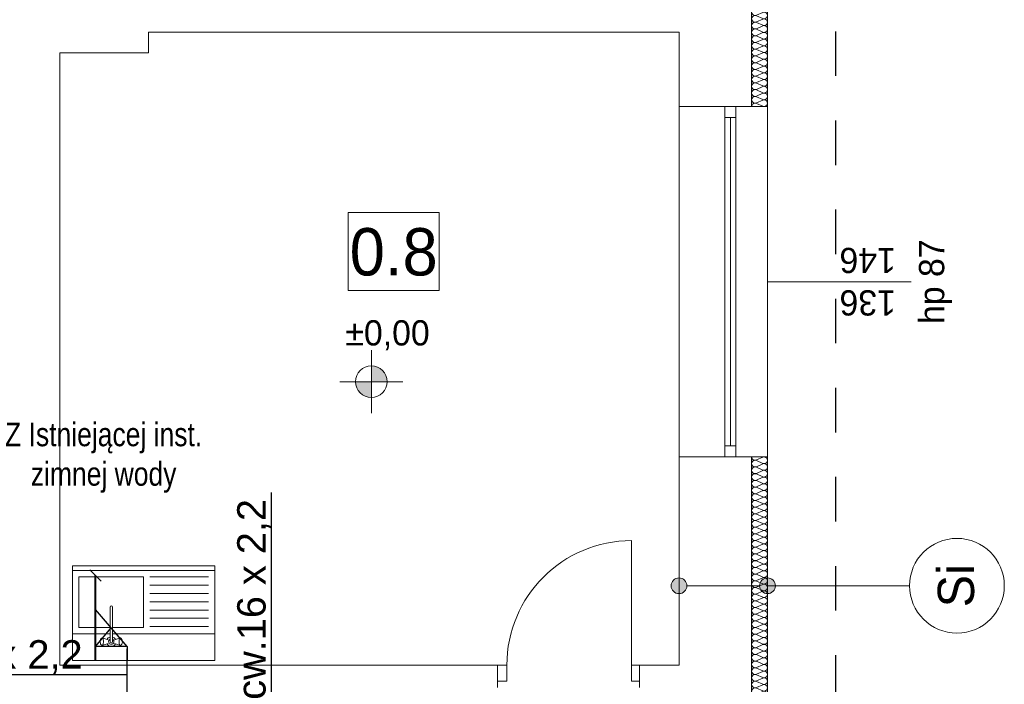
# Model space of a CAD drawing. Extents: x -528673 to -426178, y 23200 to 131944.
# Tile 23 of 87: x -485365 to -479130, y 42604 to 46815. Entities that reach past the tile are written whole.
import ezdxf
from ezdxf.lldxf.tags import DXFTag

# ---------------------------------------------------------------- set-up
doc = ezdxf.new("R2010")
doc.units = 0
doc.header["$MEASUREMENT"] = 0
doc.linetypes.add('Dashed', pattern=[564.444447, 282.222223, -282.222223])
doc.layers.get('0').update_dxf_attribs({"color": 252})
for name, color, linetype in [('#armatura', 7, 'Continuous'), ('#IS_ armatura sanitar', 250, 'Continuous'), ('#opisy', 7, 'Continuous'), ('#PODKŁAD', 252, 'Continuous'), ('Arch opisy', 252, 'Continuous'), ('Inwent Izolacje', 252, 'Continuous'), ('INWENT RZĘDNE', 252, 'Continuous')]:
    doc.layers.add(name, color=color, linetype=linetype)
for name, color, linetype, lineweight in [('Arch opisy_Nr_Pióra__1', 252, 'Continuous', 25), ('Arch opisy_Nr_Pióra__21', 252, 'Continuous', 9), ('Inwent Izolacje_Nr_Pióra__2', 252, 'Continuous', 13), ('INWENT OPISY_Nr_Pióra__21', 252, 'Continuous', 9), ('INWENT RZĘDNE_Nr_Pióra__21', 252, 'Continuous', 9), ('INWENT wyposarzenie_Nr_Pióra__21', 252, 'Continuous', 9), ('INWENT. DRZWI_Nr_Pióra__5', 252, 'Continuous', 13), ('INWENT. OKNA_Nr_Pióra__21', 252, 'Continuous', 9), ('INWENT. OKNA_Nr_Pióra__5', 252, 'Continuous', 13), ('INWENT.ŚCIANY_Nr_Pióra__1', 252, 'Continuous', 25), ('INWENT.ŚCIANY_Nr_Pióra__20', 252, 'Continuous', 60), ('INWENT.ŚCIANY_Nr_Pióra__21', 252, 'Continuous', 9), ('INWENT.ŚCIANY_Nr_Pióra__3', 252, 'Continuous', 13)]:
    doc.layers.add(name, color=color, linetype=linetype, lineweight=lineweight)
doc.layers.add('IS_Ciepła_woda', color=1, linetype='DASHDOT', true_color=0xff0000)
doc.layers.add('IS_Opisy_działek_Wodociag', color=7, linetype='SOLID', true_color=0x000000)
doc.styles.add('GENERATED_STYLE_1', font='txt')
doc.styles.add('GENERATED_STYLE_3', font='txt')
doc.styles.add('GENERATED_STYLE_5', font='txt')
doc.styles.get("Standard").update_dxf_attribs({"font": 'arial.ttf', "bigfont": 'BIGFONT.SHX'})
tags = doc.linetypes.add('DASHDOT', pattern=[20, 10, -5, 0, -5]).pattern_tags.tags
tags[10:11] = [DXFTag(74, 4), DXFTag(75, 0), DXFTag(340, '0'), DXFTag(46, 0.0), DXFTag(50, 0.0), DXFTag(44, 0.0), DXFTag(45, 0.0)]
tags[8:9] = [DXFTag(74, 4), DXFTag(75, 0), DXFTag(340, '0'), DXFTag(46, 0.0), DXFTag(50, 0.0), DXFTag(44, 0.0), DXFTag(45, 0.0)]
tags[6:7] = [DXFTag(74, 4), DXFTag(75, 0), DXFTag(340, '0'), DXFTag(46, 0.0), DXFTag(50, 0.0), DXFTag(44, 0.0), DXFTag(45, 0.0)]
tags[4:5] = [DXFTag(74, 4), DXFTag(75, 0), DXFTag(340, '0'), DXFTag(46, 0.0), DXFTag(50, 0.0), DXFTag(44, 0.0), DXFTag(45, 0.0)]
tags = doc.linetypes.add('SOLID', pattern=[10, 10, 0]).pattern_tags.tags
tags[6:7] = [DXFTag(74, 4), DXFTag(75, 0), DXFTag(340, '0'), DXFTag(46, 0.0), DXFTag(50, 0.0), DXFTag(44, 0.0), DXFTag(45, 0.0)]
tags[4:5] = [DXFTag(74, 4), DXFTag(75, 0), DXFTag(340, '0'), DXFTag(46, 0.0), DXFTag(50, 0.0), DXFTag(44, 0.0), DXFTag(45, 0.0)]

# ---------------------------------------------------------------- blocks, each defined once
blk = doc.blocks.new('Izolacja cieplna 14_144', base_point=(-480730.2, 48314.5))
at = {"layer": 'Inwent Izolacje_Nr_Pióra__2', "linetype": 'Continuous'}
for p, q in [((-480660, 48312.7), (-480700.4, 48295)), ((-480700.4, 48291.4), (-480660, 48273.6)), ((-480660, 48270), (-480700.4, 48252.3)), ((-480700.4, 48248.7), (-480660, 48230.9)), ((-480660, 48227.3), (-480700.4, 48209.6)), ((-480700.4, 48206), (-480660, 48188.2)), ((-480660, 48184.6), (-480700.4, 48166.9)), ((-480700.4, 48163.3), (-480660, 48145.5)), ((-480660, 48141.9), (-480700.4, 48124.1)), ((-480700.4, 48120.6), (-480660, 48102.8)), ((-480660, 48099.2), (-480700.4, 48081.4)), ((-480700.4, 48077.8), (-480660, 48060.1)), ((-480660, 48056.5), (-480700.4, 48038.7)), ((-480700.4, 48035.1), (-480660, 48017.4)), ((-480660, 48013.8), (-480700.4, 47996)), ((-480700.4, 47992.4), (-480660, 47974.7)), ((-480660, 47971.1), (-480700.4, 47953.3)), ((-480700.4, 47949.7), (-480660, 47932)), ((-480660, 47928.4), (-480700.4, 47910.6)), ((-480700.4, 47907), (-480660, 47889.3)), ((-480660, 47885.7), (-480700.4, 47867.9)), ((-480700.4, 47864.3), (-480660, 47846.5)), ((-480660, 47843), (-480700.4, 47825.2)), ((-480700.4, 47821.6), (-480660, 47803.8)), ((-480660, 47800.2), (-480700.4, 47782.5)), ((-480700.4, 47778.9), (-480660, 47761.1)), ((-480660, 47757.5), (-480700.4, 47739.8)), ((-480700.4, 47736.2), (-480660, 47718.4)), ((-480660, 47714.8), (-480700.4, 47697.1)), ((-480700.4, 47693.5), (-480660, 47675.7)), ((-480660, 47672.1), (-480700.4, 47654.4)), ((-480700.4, 47650.8), (-480660, 47633)), ((-480660, 47629.4), (-480700.4, 47611.6)), ((-480700.4, 47608.1), (-480660, 47590.3)), ((-480660, 47586.7), (-480700.4, 47568.9)), ((-480700.4, 47565.3), (-480660, 47547.6)), ((-480660, 47544), (-480700.4, 47526.2)), ((-480700.4, 47522.6), (-480660, 47504.9)), ((-480660, 47501.3), (-480700.4, 47483.5)), ((-480700.4, 47479.9), (-480660, 47462.2)), ((-480660, 47458.6), (-480700.4, 47440.8)), ((-480700.4, 47437.2), (-480660, 47419.5)), ((-480660, 47415.9), (-480700.4, 47398.1)), ((-480700.4, 47394.5), (-480660, 47376.8)), ((-480660, 47373.2), (-480700.4, 47355.4)), ((-480700.4, 47351.8), (-480660, 47334)), ((-480660, 47330.5), (-480700.4, 47312.7)), ((-480700.4, 47309.1), (-480660, 47291.3)), ((-480660, 47287.7), (-480700.4, 47270)), ((-480700.4, 47266.4), (-480660, 47248.6)), ((-480660, 47245), (-480700.4, 47227.3)), ((-480700.4, 47223.7), (-480660, 47205.9)), ((-480660, 47202.3), (-480700.4, 47184.6)), ((-480700.4, 47181), (-480660, 47163.2)), ((-480660, 47159.6), (-480700.4, 47141.9)), ((-480700.4, 47138.3), (-480660, 47120.5)), ((-480660, 47116.9), (-480700.4, 47099.1)), ((-480700.4, 47095.6), (-480660, 47077.8)), ((-480660, 47074.2), (-480700.4, 47056.4)), ((-480700.4, 47052.8), (-480660, 47035.1)), ((-480660, 47031.5), (-480700.4, 47013.7)), ((-480700.4, 47010.1), (-480660, 46992.4)), ((-480660, 46988.8), (-480700.4, 46971)), ((-480700.4, 46967.4), (-480660, 46949.7)), ((-480660, 46946.1), (-480700.4, 46928.3)), ((-480700.4, 46924.7), (-480660, 46907)), ((-480660, 46903.4), (-480700.4, 46885.6)), ((-480700.4, 46882), (-480660, 46864.3)), ((-480660, 46860.7), (-480700.4, 46842.9)), ((-480700.4, 46839.3), (-480660, 46821.5)), ((-480660, 46818), (-480700.4, 46800.2)), ((-480700.4, 46796.6), (-480660, 46778.8)), ((-480660, 46775.2), (-480700.4, 46757.5)), ((-480700.4, 46753.9), (-480660, 46736.1)), ((-480660, 46732.5), (-480700.4, 46714.8)), ((-480700.4, 46711.2), (-480660, 46693.4)), ((-480660, 46689.8), (-480700.4, 46672.1)), ((-480700.4, 46668.5), (-480660, 46650.7)), ((-480660, 46647.1), (-480700.4, 46629.4)), ((-480700.4, 46625.8), (-480660, 46608)), ((-480660, 46604.4), (-480700.4, 46586.6)), ((-480700.4, 46583.1), (-480660, 46565.3)), ((-480660, 46561.7), (-480700.4, 46543.9)), ((-480700.4, 46540.3), (-480660, 46522.6)), ((-480660, 46519), (-480700.4, 46501.2)), ((-480700.4, 46497.6), (-480660, 46479.9)), ((-480660, 46476.3), (-480700.4, 46458.5)), ((-480700.4, 46454.9), (-480660, 46437.2)), ((-480660, 46433.6), (-480700.4, 46415.8)), ((-480700.4, 46412.2), (-480660, 46394.5)), ((-480660, 46390.9), (-480700.4, 46373.1)), ((-480700.4, 46369.5), (-480660, 46351.8)), ((-480660, 46348.2), (-480700.4, 46330.4)), ((-480700.4, 46326.8), (-480660, 46309)), ((-480660, 46305.5), (-480700.4, 46287.7)), ((-480700.4, 46284.1), (-480660, 46266.3))]:
    blk.add_line(p, q, dxfattribs=at)
for centre, start_param, end_param in [((-480708.9, 48271.8), 2.7288, 6.695979), ((-480708.9, 48314.5), 4.712389, 6.695979), ((-480651.5, 48293.2), 5.870392, 9.837571), ((-480651.5, 48250.5), 5.870392, 9.837571), ((-480708.9, 48229.1), 2.7288, 6.695979), ((-480708.9, 48186.4), 2.7288, 6.695979), ((-480651.5, 48207.8), 5.870392, 9.837571), ((-480708.9, 48143.7), 2.7288, 6.695979), ((-480651.5, 48165.1), 5.870392, 9.837571), ((-480651.5, 48122.4), 5.870392, 9.837571), ((-480708.9, 48101), 2.7288, 6.695979), ((-480708.9, 48058.3), 2.7288, 6.695979), ((-480651.5, 48079.6), 5.870392, 9.837571), ((-480708.9, 48015.6), 2.7288, 6.695979), ((-480651.5, 48036.9), 5.870392, 9.837571), ((-480651.5, 47994.2), 5.870392, 9.837571), ((-480708.9, 47972.9), 2.7288, 6.695979), ((-480708.9, 47930.2), 2.7288, 6.695979), ((-480651.5, 47951.5), 5.870392, 9.837571), ((-480708.9, 47887.5), 2.7288, 6.695979), ((-480651.5, 47908.8), 5.870392, 9.837571), ((-480651.5, 47866.1), 5.870392, 9.837571), ((-480708.9, 47844.7), 2.7288, 6.695979), ((-480708.9, 47802), 2.7288, 6.695979), ((-480651.5, 47823.4), 5.870392, 9.837571), ((-480708.9, 47759.3), 2.7288, 6.695979), ((-480651.5, 47780.7), 5.870392, 9.837571), ((-480651.5, 47738), 5.870392, 9.837571), ((-480708.9, 47716.6), 2.7288, 6.695979), ((-480708.9, 47673.9), 2.7288, 6.695979), ((-480651.5, 47695.3), 5.870392, 9.837571), ((-480708.9, 47631.2), 2.7288, 6.695979), ((-480651.5, 47652.6), 5.870392, 9.837571), ((-480708.9, 47588.5), 2.7288, 6.695979), ((-480651.5, 47609.9), 5.870392, 9.837571), ((-480651.5, 47567.1), 5.870392, 9.837571), ((-480708.9, 47545.8), 2.7288, 6.695979), ((-480708.9, 47503.1), 2.7288, 6.695979), ((-480651.5, 47524.4), 5.870392, 9.837571), ((-480708.9, 47460.4), 2.7288, 6.695979), ((-480651.5, 47481.7), 5.870392, 9.837571), ((-480651.5, 47439), 5.870392, 9.837571), ((-480708.9, 47417.7), 2.7288, 6.695979), ((-480708.9, 47375), 2.7288, 6.695979), ((-480651.5, 47396.3), 5.870392, 9.837571), ((-480708.9, 47332.2), 2.7288, 6.695979), ((-480651.5, 47353.6), 5.870392, 9.837571), ((-480651.5, 47310.9), 5.870392, 9.837571), ((-480708.9, 47289.5), 2.7288, 6.695979), ((-480708.9, 47246.8), 2.7288, 6.695979), ((-480651.5, 47268.2), 5.870392, 9.837571), ((-480708.9, 47204.1), 2.7288, 6.695979), ((-480651.5, 47225.5), 5.870392, 9.837571), ((-480651.5, 47182.8), 5.870392, 9.837571), ((-480708.9, 47161.4), 2.7288, 6.695979), ((-480708.9, 47118.7), 2.7288, 6.695979), ((-480651.5, 47140.1), 5.870392, 9.837571), ((-480708.9, 47076), 2.7288, 6.695979), ((-480651.5, 47097.4), 5.870392, 9.837571), ((-480651.5, 47054.6), 5.870392, 9.837571), ((-480708.9, 47033.3), 2.7288, 6.695979), ((-480708.9, 46990.6), 2.7288, 6.695979), ((-480651.5, 47011.9), 5.870392, 9.837571), ((-480708.9, 46947.9), 2.7288, 6.695979), ((-480651.5, 46969.2), 5.870392, 9.837571), ((-480651.5, 46926.5), 5.870392, 9.837571), ((-480708.9, 46905.2), 2.7288, 6.695979), ((-480708.9, 46862.5), 2.7288, 6.695979), ((-480651.5, 46883.8), 5.870392, 9.837571), ((-480708.9, 46819.7), 2.7288, 6.695979), ((-480651.5, 46841.1), 5.870392, 9.837571), ((-480708.9, 46777), 2.7288, 6.695979), ((-480651.5, 46798.4), 5.870392, 9.837571), ((-480651.5, 46755.7), 5.870392, 9.837571), ((-480708.9, 46734.3), 2.7288, 6.695979), ((-480708.9, 46691.6), 2.7288, 6.695979), ((-480651.5, 46713), 5.870392, 9.837571), ((-480708.9, 46648.9), 2.7288, 6.695979), ((-480651.5, 46670.3), 5.870392, 9.837571), ((-480651.5, 46627.6), 5.870392, 9.837571), ((-480708.9, 46606.2), 2.7288, 6.695979), ((-480708.9, 46563.5), 2.7288, 6.695979), ((-480651.5, 46584.9), 5.870392, 9.837571), ((-480708.9, 46520.8), 2.7288, 6.695979), ((-480651.5, 46542.1), 5.870392, 9.837571), ((-480651.5, 46499.4), 5.870392, 9.837571), ((-480708.9, 46478.1), 2.7288, 6.695979), ((-480708.9, 46435.4), 2.7288, 6.695979), ((-480651.5, 46456.7), 5.870392, 9.837571), ((-480708.9, 46392.7), 2.7288, 6.695979), ((-480651.5, 46414), 5.870392, 9.837571), ((-480651.5, 46371.3), 5.870392, 9.837571), ((-480708.9, 46350), 2.7288, 6.695979), ((-480708.9, 46307.2), 2.7288, 6.695979), ((-480651.5, 46328.6), 5.870392, 9.837571), ((-480708.9, 46264.5), 2.7288, 4.712389), ((-480651.5, 46285.9), 5.870392, 9.837571)]:
    blk.add_ellipse(centre, major_axis=(0, -21.4), ratio=0.995956, start_param=start_param, end_param=end_param, dxfattribs=at)
blk = doc.blocks.new('Izolacja cieplna 14_145', base_point=(-480730.2, 44044.5))
at = {"layer": 'Inwent Izolacje_Nr_Pióra__2', "linetype": 'Continuous'}
for p, q in [((-480660, 44042.8), (-480700.4, 44025.1)), ((-480700.4, 44021.6), (-480660, 44003.9)), ((-480660, 44000.4), (-480700.4, 43982.7)), ((-480700.4, 43979.2), (-480660, 43961.5)), ((-480660, 43958), (-480700.4, 43940.3)), ((-480700.4, 43936.8), (-480660, 43919.1)), ((-480660, 43915.6), (-480700.4, 43897.9)), ((-480700.4, 43894.4), (-480660, 43876.7)), ((-480660, 43873.2), (-480700.4, 43855.5)), ((-480700.4, 43852), (-480660, 43834.3)), ((-480660, 43830.8), (-480700.4, 43813.1)), ((-480700.4, 43809.6), (-480660, 43791.9)), ((-480660, 43788.4), (-480700.4, 43770.7)), ((-480700.4, 43767.2), (-480660, 43749.5)), ((-480660, 43746), (-480700.4, 43728.3)), ((-480700.4, 43724.8), (-480660, 43707.1)), ((-480660, 43703.6), (-480700.4, 43685.9)), ((-480700.4, 43682.4), (-480660, 43664.7)), ((-480660, 43661.2), (-480700.4, 43643.5)), ((-480700.4, 43640), (-480660, 43622.3)), ((-480660, 43618.8), (-480700.4, 43601.1)), ((-480700.4, 43597.6), (-480660, 43579.9)), ((-480660, 43576.4), (-480700.4, 43558.7)), ((-480700.4, 43555.2), (-480660, 43537.5)), ((-480660, 43534), (-480700.4, 43516.3)), ((-480700.4, 43512.8), (-480660, 43495.1)), ((-480660, 43491.6), (-480700.4, 43473.9)), ((-480700.4, 43470.4), (-480660, 43452.7)), ((-480660, 43449.2), (-480700.4, 43431.5)), ((-480700.4, 43428), (-480660, 43410.3)), ((-480660, 43406.8), (-480700.4, 43389.1)), ((-480700.4, 43385.6), (-480660, 43367.9)), ((-480660, 43364.4), (-480700.4, 43346.7)), ((-480700.4, 43343.2), (-480660, 43325.5)), ((-480660, 43322), (-480700.4, 43304.3)), ((-480700.4, 43300.8), (-480660, 43283.1)), ((-480660, 43279.6), (-480700.4, 43261.9)), ((-480700.4, 43258.4), (-480660, 43240.7)), ((-480660, 43237.2), (-480700.4, 43219.5)), ((-480700.4, 43216), (-480660, 43198.3)), ((-480660, 43194.8), (-480700.4, 43177.1)), ((-480700.4, 43173.6), (-480660, 43155.9)), ((-480660, 43152.4), (-480700.4, 43134.7)), ((-480700.4, 43131.2), (-480660, 43113.5)), ((-480660, 43110), (-480700.4, 43092.3)), ((-480700.4, 43088.8), (-480660, 43071.1)), ((-480660, 43067.6), (-480700.4, 43049.9)), ((-480700.4, 43046.4), (-480660, 43028.7)), ((-480660, 43025.2), (-480700.4, 43007.5)), ((-480700.4, 43004), (-480660, 42986.3)), ((-480660, 42982.8), (-480700.4, 42965.1)), ((-480700.4, 42961.6), (-480660, 42943.9)), ((-480660, 42940.4), (-480700.4, 42922.7)), ((-480700.4, 42919.2), (-480660, 42901.5)), ((-480660, 42898), (-480700.4, 42880.3)), ((-480700.4, 42876.8), (-480660, 42859.1)), ((-480660, 42855.6), (-480700.4, 42837.9)), ((-480700.4, 42834.4), (-480660, 42816.7)), ((-480660, 42813.2), (-480700.4, 42795.5)), ((-480700.4, 42792), (-480660, 42774.3)), ((-480660, 42770.8), (-480700.4, 42753.1)), ((-480700.4, 42749.6), (-480660, 42731.9)), ((-480660, 42728.4), (-480700.4, 42710.7)), ((-480700.4, 42707.2), (-480660, 42689.5)), ((-480660, 42686), (-480700.4, 42668.3)), ((-480700.4, 42664.8), (-480660, 42647.1)), ((-480660, 42643.6), (-480700.4, 42625.9)), ((-480700.4, 42622.4), (-480660, 42604.7)), ((-480660, 42601.2), (-480700.4, 42583.5)), ((-480700.4, 42580), (-480660, 42562.3)), ((-480660, 42558.8), (-480700.4, 42541.1)), ((-480700.4, 42537.6), (-480660, 42519.9)), ((-480660, 42516.4), (-480700.4, 42498.7)), ((-480700.4, 42495.2), (-480660, 42477.5)), ((-480660, 42474), (-480700.4, 42456.3)), ((-480700.4, 42452.8), (-480660, 42435.1)), ((-480660, 42431.6), (-480700.4, 42413.9)), ((-480700.4, 42410.4), (-480660, 42392.7)), ((-480660, 42389.2), (-480700.4, 42371.5)), ((-480700.4, 42368), (-480660, 42350.3)), ((-480660, 42346.8), (-480700.4, 42329.1)), ((-480700.4, 42325.6), (-480660, 42307.9)), ((-480660, 42304.4), (-480700.4, 42286.7)), ((-480700.4, 42283.2), (-480660, 42265.5)), ((-480660, 42262), (-480700.4, 42244.3)), ((-480700.4, 42240.8), (-480660, 42223.1)), ((-480660, 42219.6), (-480700.4, 42201.9)), ((-480700.4, 42198.4), (-480660, 42180.7)), ((-480660, 42177.2), (-480700.4, 42159.5)), ((-480700.4, 42156), (-480660, 42138.3)), ((-480660, 42134.8), (-480700.4, 42117.1)), ((-480700.4, 42113.6), (-480660, 42095.9)), ((-480660, 42092.4), (-480700.4, 42074.7)), ((-480700.4, 42071.2), (-480660, 42053.5)), ((-480660, 42050), (-480700.4, 42032.3)), ((-480700.4, 42028.8), (-480660, 42011.1)), ((-480660, 42007.6), (-480700.4, 41989.9)), ((-480700.4, 41986.4), (-480660, 41968.7)), ((-480660, 41965.2), (-480700.4, 41947.5)), ((-480700.4, 41944), (-480660, 41926.3))]:
    blk.add_line(p, q, dxfattribs=at)
for centre, start_param, end_param in [((-480708.9, 44002.1), 1.158004, 5.125183), ((-480708.9, 44044.5), 3.141593, 5.125182), ((-480651.5, 44023.3), 4.299595, 8.266775), ((-480708.9, 43959.7), 1.158004, 5.125183), ((-480651.5, 43980.9), 4.299595, 8.266775), ((-480651.5, 43938.5), 4.299595, 8.266775), ((-480708.9, 43917.3), 1.158004, 5.125183), ((-480708.9, 43874.9), 1.158004, 5.125183), ((-480651.5, 43896.1), 4.299595, 8.266775), ((-480708.9, 43832.5), 1.158004, 5.125183), ((-480651.5, 43853.7), 4.299595, 8.266775), ((-480651.5, 43811.3), 4.299595, 8.266775), ((-480708.9, 43790.1), 1.158004, 5.125183), ((-480708.9, 43747.7), 1.158004, 5.125183), ((-480651.5, 43768.9), 4.299595, 8.266775), ((-480708.9, 43705.3), 1.158004, 5.125183), ((-480651.5, 43726.5), 4.299595, 8.266775), ((-480651.5, 43684.1), 4.299595, 8.266775), ((-480708.9, 43662.9), 1.158004, 5.125183), ((-480708.9, 43620.5), 1.158004, 5.125183), ((-480651.5, 43641.7), 4.299595, 8.266775), ((-480708.9, 43578.1), 1.158004, 5.125183), ((-480651.5, 43599.3), 4.299595, 8.266775), ((-480708.9, 43535.7), 1.158004, 5.125183), ((-480651.5, 43556.9), 4.299595, 8.266775), ((-480651.5, 43514.5), 4.299595, 8.266775), ((-480708.9, 43493.3), 1.158004, 5.125183), ((-480708.9, 43450.9), 1.158004, 5.125183), ((-480651.5, 43472.1), 4.299595, 8.266775), ((-480708.9, 43408.5), 1.158004, 5.125183), ((-480651.5, 43429.7), 4.299595, 8.266775), ((-480651.5, 43387.3), 4.299595, 8.266775), ((-480708.9, 43366.1), 1.158004, 5.125183), ((-480708.9, 43323.7), 1.158004, 5.125183), ((-480651.5, 43344.9), 4.299595, 8.266775), ((-480708.9, 43281.3), 1.158004, 5.125183), ((-480651.5, 43302.5), 4.299595, 8.266775), ((-480651.5, 43260.1), 4.299595, 8.266775), ((-480708.9, 43238.9), 1.158004, 5.125183), ((-480708.9, 43196.5), 1.158004, 5.125183), ((-480651.5, 43217.7), 4.299595, 8.266775), ((-480708.9, 43154.1), 1.158004, 5.125183), ((-480651.5, 43175.3), 4.299595, 8.266775), ((-480651.5, 43132.9), 4.299595, 8.266775), ((-480708.9, 43111.7), 1.158004, 5.125183), ((-480708.9, 43069.3), 1.158004, 5.125183), ((-480651.5, 43090.5), 4.299595, 8.266775), ((-480708.9, 43026.9), 1.158004, 5.125183), ((-480651.5, 43048.1), 4.299595, 8.266775), ((-480651.5, 43005.7), 4.299595, 8.266775), ((-480708.9, 42984.5), 1.158004, 5.125183), ((-480708.9, 42942.1), 1.158004, 5.125183), ((-480651.5, 42963.3), 4.299595, 8.266775), ((-480708.9, 42899.7), 1.158004, 5.125183), ((-480651.5, 42920.9), 4.299595, 8.266775), ((-480651.5, 42878.5), 4.299595, 8.266775), ((-480708.9, 42857.3), 1.158004, 5.125183), ((-480708.9, 42814.9), 1.158004, 5.125183), ((-480651.5, 42836.1), 4.299595, 8.266775), ((-480708.9, 42772.5), 1.158004, 5.125183), ((-480651.5, 42793.7), 4.299595, 8.266775), ((-480651.5, 42751.3), 4.299595, 8.266775), ((-480708.9, 42730.1), 1.158004, 5.125183), ((-480708.9, 42687.7), 1.158004, 5.125183), ((-480651.5, 42708.9), 4.299595, 8.266775), ((-480708.9, 42645.3), 1.158004, 5.125183), ((-480651.5, 42666.5), 4.299595, 8.266775), ((-480651.5, 42624.1), 4.299595, 8.266775), ((-480708.9, 42602.9), 1.158004, 5.125183), ((-480708.9, 42560.5), 1.158004, 5.125183), ((-480651.5, 42581.7), 4.299595, 8.266775), ((-480708.9, 42518.1), 1.158004, 5.125183), ((-480651.5, 42539.3), 4.299595, 8.266775), ((-480708.9, 42475.7), 1.158004, 5.125183), ((-480651.5, 42496.9), 4.299595, 8.266775), ((-480651.5, 42454.5), 4.299595, 8.266775), ((-480708.9, 42433.3), 1.158004, 5.125183), ((-480708.9, 42390.9), 1.158004, 5.125183), ((-480651.5, 42412.1), 4.299595, 8.266775), ((-480708.9, 42348.5), 1.158004, 5.125183), ((-480651.5, 42369.7), 4.299595, 8.266775), ((-480651.5, 42327.3), 4.299595, 8.266775), ((-480708.9, 42306.1), 1.158004, 5.125183), ((-480708.9, 42263.7), 1.158004, 5.125183), ((-480651.5, 42284.9), 4.299595, 8.266775), ((-480708.9, 42221.3), 1.158004, 5.125183), ((-480651.5, 42242.5), 4.299595, 8.266775), ((-480651.5, 42200.1), 4.299595, 8.266775), ((-480708.9, 42178.9), 1.158004, 5.125183), ((-480708.9, 42136.5), 1.158004, 5.125183), ((-480651.5, 42157.7), 4.299595, 8.266775), ((-480708.9, 42094.1), 1.158004, 5.125183), ((-480651.5, 42115.3), 4.299595, 8.266775), ((-480651.5, 42072.9), 4.299595, 8.266775), ((-480708.9, 42051.7), 1.158004, 5.125183), ((-480708.9, 42009.3), 1.158004, 5.125183), ((-480651.5, 42030.5), 4.299595, 8.266775), ((-480708.9, 41966.9), 1.158004, 5.125183), ((-480651.5, 41988.1), 4.299595, 8.266775), ((-480651.5, 41945.7), 4.299595, 8.266775), ((-480708.9, 41924.5), 1.158004, 3.141593)]:
    blk.add_ellipse(centre, major_axis=(21.3, 0), ratio=0.996812, start_param=start_param, end_param=end_param, dxfattribs=at)
blk = doc.blocks.new('Koty wysokościowe_9', base_point=(-483138, 44520.8))
at = {"layer": 'INWENT RZĘDNE_Nr_Pióra__21', "linetype": 'Continuous'}
for points in [[(-483138, 44520.8), (-483038, 44520.8), (-483045.6, 44559), (-483067.3, 44591.5), (-483099.8, 44613.1), (-483138, 44620.8)], [(-483138, 44520.8), (-483238, 44520.8), (-483230.4, 44482.5), (-483208.7, 44450), (-483176.3, 44428.4), (-483138, 44420.8)]]:
    blk.add_hatch(color=256, dxfattribs=at).paths.add_polyline_path(points, flags=0)
for p, q in [((-483138, 44320.8), (-483138, 44720.8)), ((-483338, 44520.8), (-482938, 44520.8))]:
    blk.add_line(p, q, dxfattribs=at)
blk.add_circle((-483138, 44520.8), 100, dxfattribs=at)
at = {"layer": 'INWENT RZĘDNE_Nr_Pióra__21', "insert": (-483302.8, 44720.8), "char_height": 160, "attachment_point": 7, "style": 'GENERATED_STYLE_1'}
blk.add_mtext('{±0,00}', dxfattribs=at)
blk = doc.blocks.new('Linia_101', base_point=(-481190.2, 43228.4))
at = {"layer": 'Arch opisy_Nr_Pióra__21', "linetype": 'Continuous'}
for points in [[(-481140.2, 43228.4), (-481144, 43247.5), (-481154.8, 43263.7), (-481171.1, 43274.5), (-481190.2, 43278.4), (-481209.3, 43274.5), (-481225.5, 43263.7), (-481236.4, 43247.5), (-481240.2, 43228.4), (-481236.4, 43209.2), (-481225.5, 43193), (-481209.3, 43182.2), (-481190.2, 43178.4), (-481171.1, 43182.2), (-481154.8, 43193), (-481144, 43209.2)], [(-480580.2, 43228.4), (-480584, 43247.5), (-480594.8, 43263.7), (-480611.1, 43274.5), (-480630.2, 43278.4), (-480649.3, 43274.5), (-480665.5, 43263.7), (-480676.4, 43247.5), (-480680.2, 43228.4), (-480676.4, 43209.2), (-480665.5, 43193), (-480649.3, 43182.2), (-480630.2, 43178.4), (-480611.1, 43182.2), (-480594.8, 43193), (-480584, 43209.2)]]:
    blk.add_hatch(color=256, dxfattribs=at).paths.add_polyline_path(points, flags=0)
blk.add_line((-481140.2, 43228.4), (-480680.2, 43228.4), dxfattribs=at)
for centre in [(-481190.2, 43228.4), (-480630.2, 43228.4)]:
    blk.add_circle(centre, 50, dxfattribs=at)
blk = doc.blocks.new('Linia_102', base_point=(-480630.2, 43228.4))
at = {"layer": 'Arch opisy_Nr_Pióra__21', "linetype": 'Continuous'}
blk.add_line((-480630.2, 43228.4), (-479730.4, 43228.4), dxfattribs=at)
blk.add_circle((-479430.4, 43228.4), 300, dxfattribs=at)
blk = doc.blocks.new('PARTER')
at = {"layer": 'INWENT wyposarzenie_Nr_Pióra__21', "color": 252, "linetype": 'Continuous', "lineweight": 15}
for p, q in [((-485030.2, 43354.5), (-485030.2, 43304.5)), ((-485030.2, 43354.5), (-484130.2, 43354.5)), ((-485030.2, 43354.5), (-485030.2, 42754.5)), ((-484130.2, 43354.5), (-484130.2, 43304.5)), ((-484130.2, 43354.5), (-484130.2, 42754.5)), ((-485030.2, 43324.5), (-484130.2, 43324.5)), ((-485030.2, 42924.5), (-485030.2, 43324.5)), ((-484990.2, 43284.5), (-484990.2, 42964.5)), ((-484580.2, 43284.5), (-484990.2, 43284.5)), ((-484580.2, 42964.5), (-484580.2, 43284.5)), ((-484540.2, 43284.5), (-484170.2, 43284.5)), ((-484130.2, 43324.5), (-484130.2, 42924.5)), ((-484540.2, 43232), (-484170.2, 43232)), ((-484540.2, 43179.5), (-484170.2, 43179.5)), ((-484793.1, 42873.1), (-484793.1, 43093.4)), ((-484777.3, 43093.4), (-484777.3, 42873.1)), ((-484540.2, 43127), (-484170.2, 43127)), ((-484540.2, 43074.5), (-484170.2, 43074.5)), ((-484540.2, 43022), (-484170.2, 43022)), ((-484990.2, 42964.5), (-484793.1, 42964.5)), ((-484777.3, 42964.5), (-484580.2, 42964.5)), ((-484540.2, 42969.5), (-484170.2, 42969.5)), ((-484793.1, 42924.5), (-485030.2, 42924.5)), ((-484845.6, 42897.1), (-484850.8, 42893.3)), ((-484845.6, 42897.1), (-484842.8, 42898.5)), ((-484842.8, 42898.5), (-484840, 42897.1)), ((-484805.3, 42886.6), (-484842.8, 42898.5)), ((-484840, 42897.1), (-484837.5, 42892.9)), ((-484130.2, 42924.5), (-484777.3, 42924.5)), ((-484765.1, 42886.6), (-484727.6, 42898.5)), ((-484732.9, 42892.9), (-484730.4, 42897.1)), ((-484730.4, 42897.1), (-484727.6, 42898.5)), ((-484727.6, 42898.5), (-484724.8, 42897.1)), ((-484724.8, 42897.1), (-484719.6, 42893.3)), ((-484855.1, 42878), (-484854.3, 42884.5)), ((-484855.1, 42871.1), (-484855.1, 42878)), ((-484854.3, 42864.5), (-484855.1, 42871.1)), ((-484854.3, 42884.5), (-484852.8, 42889.9)), ((-484852.8, 42859.2), (-484854.3, 42864.5)), ((-484852.8, 42889.9), (-484850.8, 42893.3)), ((-484850.8, 42855.7), (-484852.8, 42859.2)), ((-484845.6, 42852), (-484850.8, 42855.7)), ((-484842.8, 42850.5), (-484845.6, 42852)), ((-484805.3, 42862.5), (-484842.8, 42850.5)), ((-484840, 42852), (-484842.8, 42850.5)), ((-484837.5, 42856.2), (-484840, 42852)), ((-484837.5, 42892.9), (-484835.7, 42886.5)), ((-484835.7, 42862.5), (-484837.5, 42856.2)), ((-484835.7, 42886.5), (-484834.7, 42878.7)), ((-484834.7, 42870.4), (-484835.7, 42862.5)), ((-484834.7, 42878.7), (-484834.7, 42870.4)), ((-484765.1, 42862.5), (-484727.6, 42850.5)), ((-484735.7, 42878.7), (-484734.7, 42886.5)), ((-484735.7, 42870.4), (-484735.7, 42878.7)), ((-484734.7, 42862.5), (-484735.7, 42870.4)), ((-484734.7, 42886.5), (-484732.9, 42892.9)), ((-484732.9, 42856.2), (-484734.7, 42862.5)), ((-484730.4, 42852), (-484732.9, 42856.2)), ((-484727.6, 42850.5), (-484730.4, 42852)), ((-484724.8, 42852), (-484727.6, 42850.5)), ((-484724.8, 42852), (-484719.6, 42855.7)), ((-484719.6, 42893.3), (-484717.6, 42889.9)), ((-484717.6, 42859.2), (-484719.6, 42855.7)), ((-484717.6, 42889.9), (-484716, 42884.5)), ((-484716, 42864.5), (-484717.6, 42859.2)), ((-484716, 42884.5), (-484715.2, 42878)), ((-484715.2, 42871.1), (-484716, 42864.5)), ((-484715.2, 42878), (-484715.2, 42871.1)), ((-484130.2, 42754.5), (-485030.2, 42754.5))]:
    blk.add_line(p, q, dxfattribs=at)
for centre, radius, start, end in [((-484785.2, 43093.4), 7.88, 0, 180), ((-484785.2, 42874.5), 30, 105.22531, 152.02347), ((-484785.2, 42874.5), 30, 27.97653, 74.77469), ((-484785.2, 42874.5), 30, 207.97653, 332.02347), ((-484785.2, 42874.5), 16.8, 118.05488, 61.94512), ((-484785.2, 42874.5), 8, 190, 350)]:
    blk.add_arc(centre, radius, start, end, dxfattribs=at)
at = {"layer": 'INWENT. DRZWI_Nr_Pióra__5', "color": 252, "linetype": 'Continuous', "lineweight": 15}
for p, q in [((-481490.2, 42724.5), (-481490.2, 43514.5)), ((-482340.2, 42724.5), (-482280.2, 42724.5)), ((-482280.2, 42724.5), (-482280.2, 42624.5)), ((-481440.2, 42724.5), (-481490.2, 42724.5)), ((-481490.2, 42724.5), (-481490.2, 42624.5)), ((-482280.2, 42624.5), (-482340.2, 42624.5)), ((-481490.2, 42624.5), (-481440.2, 42624.5))]:
    blk.add_line(p, q, dxfattribs=at)
blk.add_arc((-481490.2, 42724.5), 790, 90, 180, dxfattribs=at)
at = {"layer": 'INWENT. OKNA_Nr_Pióra__5', "color": 252, "linetype": 'Continuous', "lineweight": 15}
for p, q in [((-480900.2, 44044.5), (-480900.2, 46264.5)), ((-480900.2, 46264.5), (-480830.2, 46264.5)), ((-480830.2, 44044.5), (-480830.2, 46264.5)), ((-480900.2, 46194.5), (-480830.2, 46194.5)), ((-480865.2, 44114.5), (-480865.2, 46194.5)), ((-480630.2, 45154.5), (-479720.2, 45154.5)), ((-480900.2, 44114.5), (-480830.2, 44114.5)), ((-480900.2, 44044.5), (-480830.2, 44044.5))]:
    blk.add_line(p, q, dxfattribs=at)
at = {"layer": 'INWENT.ŚCIANY_Nr_Pióra__1', "color": 252, "linetype": 'Continuous', "lineweight": 15}
for p, q in [((-480730.2, 46264.5), (-480730.2, 48314.5)), ((-484550.2, 46604.5), (-484550.2, 46734.5)), ((-484550.2, 46734.5), (-481190.2, 46734.5)), ((-481190.2, 46734.5), (-481190.2, 46264.5)), ((-485110.2, 42724.5), (-485110.2, 46604.5)), ((-485110.2, 46604.5), (-484550.2, 46604.5)), ((-481190.2, 46264.5), (-480730.2, 46264.5)), ((-481190.2, 42724.5), (-481190.2, 44044.5)), ((-481190.2, 44044.5), (-480730.2, 44044.5)), ((-480730.2, 44044.5), (-480730.2, 41924.5)), ((-485110.2, 42724.5), (-482340.2, 42724.5)), ((-482340.2, 42584.5), (-482340.2, 42724.5)), ((-481440.2, 42584.5), (-481440.2, 42724.5)), ((-481440.2, 42724.5), (-481190.2, 42724.5))]:
    blk.add_line(p, q, dxfattribs=at)
at = {"layer": 'INWENT.ŚCIANY_Nr_Pióra__20', "color": 252, "linetype": 'Dashed', "lineweight": 30}
blk.add_line((-480196.7, 41942.3), (-480196.7, 47083.9), dxfattribs=at)
at = {"layer": 'INWENT.ŚCIANY_Nr_Pióra__21', "color": 252, "linetype": 'Continuous', "lineweight": 15}
for p, q in [((-481190.2, 44044.5), (-481190.2, 46264.5)), ((-480630.2, 44044.5), (-480630.2, 46264.5))]:
    blk.add_line(p, q, dxfattribs=at)
at = {"layer": 'INWENT.ŚCIANY_Nr_Pióra__3', "color": 252, "linetype": 'Continuous', "lineweight": 15}
for p, q in [((-480630.2, 46264.5), (-480630.2, 48314.5)), ((-480630.2, 46264.5), (-480730.2, 46264.5)), ((-480630.2, 44044.5), (-480730.2, 44044.5)), ((-480630.2, 41924.5), (-480630.2, 44044.5))]:
    blk.add_line(p, q, dxfattribs=at)
at = {"layer": 'Arch opisy', "color": 252, "linetype": 'Continuous', "lineweight": 15}
for name, p in [('Linia_102', (-480630.2, 43228.4)), ('Linia_101', (-481190.2, 43228.4))]:
    blk.add_blockref(name, p, dxfattribs=at)
at = {"layer": 'Inwent Izolacje', "color": 252, "linetype": 'Continuous', "lineweight": 15}
for name, p in [('Izolacja cieplna 14_144', (-480730.2, 48314.5)), ('Izolacja cieplna 14_145', (-480730.2, 44044.5))]:
    blk.add_blockref(name, p, dxfattribs=at)
at = {"layer": 'INWENT RZĘDNE', "color": 252, "lineweight": 15}
blk.add_blockref('Koty wysokościowe_9', (-483138, 44520.8), dxfattribs=at)
at = {"layer": 'Arch opisy_Nr_Pióra__1', "color": 252, "linetype": 'Continuous', "lineweight": 15, "insert": (-479551.8, 43228.4), "char_height": 230, "attachment_point": 2, "rotation": 90, "style": 'GENERATED_STYLE_5'}
blk.add_mtext('{Si}', dxfattribs=at)
at = {"layer": 'INWENT. OKNA_Nr_Pióra__21', "color": 252, "linetype": 'Continuous', "lineweight": 15, "insert": (-479670.8, 45154.5), "char_height": 160, "attachment_point": 2, "rotation": 90, "style": 'GENERATED_STYLE_5'}
blk.add_mtext('{hp 87}', dxfattribs=at)
at = {"layer": 'INWENT. OKNA_Nr_Pióra__21', "color": 252, "linetype": 'Continuous', "lineweight": 15, "insert": (-479995.2, 44940.4), "char_height": 160, "width": 709.227, "attachment_point": 2, "rotation": 180, "line_spacing_factor": 1.007581, "style": 'GENERATED_STYLE_5'}
blk.add_mtext('{136\\P146}', dxfattribs=at)
at = {"color": 252, "linetype": 'Continuous', "lineweight": 15, "ltscale": 1940483.323838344}
blk.add_wipeout([(-483284.9, 45592.2), (-482708.9, 45592.2), (-482708.9, 45098.1), (-483284.9, 45098.1)], dxfattribs=at).dxf.layer = 'INWENT OPISY_Nr_Pióra__21'
at = {"layer": 'INWENT OPISY_Nr_Pióra__21', "color": 252, "linetype": 'Continuous', "lineweight": 15, "flags": 128}
blk.add_lwpolyline([(-483284.9, 45592.2), (-482708.9, 45592.2), (-482708.9, 45098.1), (-483284.9, 45098.1)], close=True, dxfattribs=at)
at = {"layer": 'INWENT OPISY_Nr_Pióra__21', "color": 252, "linetype": 'Continuous', "lineweight": 15, "insert": (-482996.9, 45189.8), "char_height": 300, "attachment_point": 8, "style": 'GENERATED_STYLE_3'}
blk.add_mtext('{0.8 }', dxfattribs=at)
blk = doc.blocks.new('ks')
at = {"layer": '#armatura', "color": 7, "lineweight": 30}
for p, q in [((-16727.92, -26593.79), (-16751.19, -26573.79)), ((-16727.92, -26573.79), (-16739.55, -26583.79)), ((-16727.92, -26593.79), (-16727.92, -26573.79)), ((-16727.92, -26573.79), (-16718.81, -26573.79)), ((-16727.92, -26593.79), (-16718.79, -26593.79))]:
    blk.add_line(p, q, dxfattribs=at)

msp = doc.modelspace()

# ---------------------------------------------------------------- block references
at = {"layer": '#PODKŁAD'}
msp.add_blockref('PARTER', (0, 0), dxfattribs=at)

# ---------------------------------------------------------------- next in the draw order: linework, layer by layer
at = {"lineweight": 35}
msp.add_lwpolyline([(-484849.8, 43258.1), (-484920.5, 43328.8)], dxfattribs=at)
at = {"color": 4, "lineweight": 40}
msp.add_lwpolyline([(-484885.2, 42753.5), (-484885.2, 43293.5)], dxfattribs=at)
at = {"layer": 'IS_Ciepła_woda', "color": 1, "lineweight": 30, "ltscale": 25}
msp.add_line((-484685.2, 42553.3), (-484685.2, 42828.3), dxfattribs=at)
at = {"layer": 'IS_Opisy_działek_Wodociag', "ltscale": 10}
for p, q in [((-483770.8, 42353.8), (-483770.8, 43819.3)), ((-486290.7, 42666.4), (-484685.2, 42666.4))]:
    msp.add_line(p, q, dxfattribs=at)

# ---------------------------------------------------------------- next in the draw order: block references
at = {"layer": '#IS_ armatura sanitar', "lineweight": 40, "xscale": -10, "yscale": 10, "zscale": 10, "rotation": 89.99999999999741}
msp.add_blockref('ks', (-750623.1, -124434.7), dxfattribs=at)

# ---------------------------------------------------------------- next in the draw order: texts
at = {"layer": '#opisy', "insert": (-485515.6, 44262.3), "char_height": 150, "width": 1363.797, "attachment_point": 1}
msp.add_mtext('\\pxqc;\\W0.8;Z Istniejącej inst. zimnej wody', dxfattribs=at)
at = {"layer": 'IS_Opisy_działek_Wodociag', "ltscale": 10, "attachment_point": 7, "rotation": 90}
for s, insert, char_height in [('\\fArial|b0|i0;cw.16 x 2,2', (-483774.5, 42506), 180), ('\\fArial|b0|i0;', (-483952.5, 42988.8), 93.6), ('\\fArial|b0|i0;', (-483877.5, 42928.8), 93.6), ('\\fArial|b0|i0;', (-483877.5, 42928.8), 93.6)]:
    msp.add_mtext(s, dxfattribs=dict(at, insert=insert, char_height=char_height))
at = {"layer": 'IS_Opisy_działek_Wodociag', "ltscale": 10}
for s, insert, char_height, attachment_point in [('\\fArial|b0|i0;cw.16 x 2,2', (-486238.4, 42670.1), 180, 7), ('\\fArial|b0|i0;', (-484201, 42714.6), 86.4, 7), ('\\fArial|b0|i0;', (-484666, 42671.4), 86.4, 1), ('\\fArial|b0|i0;', (-484666, 42671.4), 86.4, 1), ('\\fArial|b0|i0;', (-484261, 42639.6), 86.4, 7), ('\\fArial|b0|i0;', (-484261, 42639.6), 86.4, 7)]:
    msp.add_mtext(s, dxfattribs=dict(at, insert=insert, char_height=char_height, attachment_point=attachment_point))

doc.saveas('drawing.dxf')
